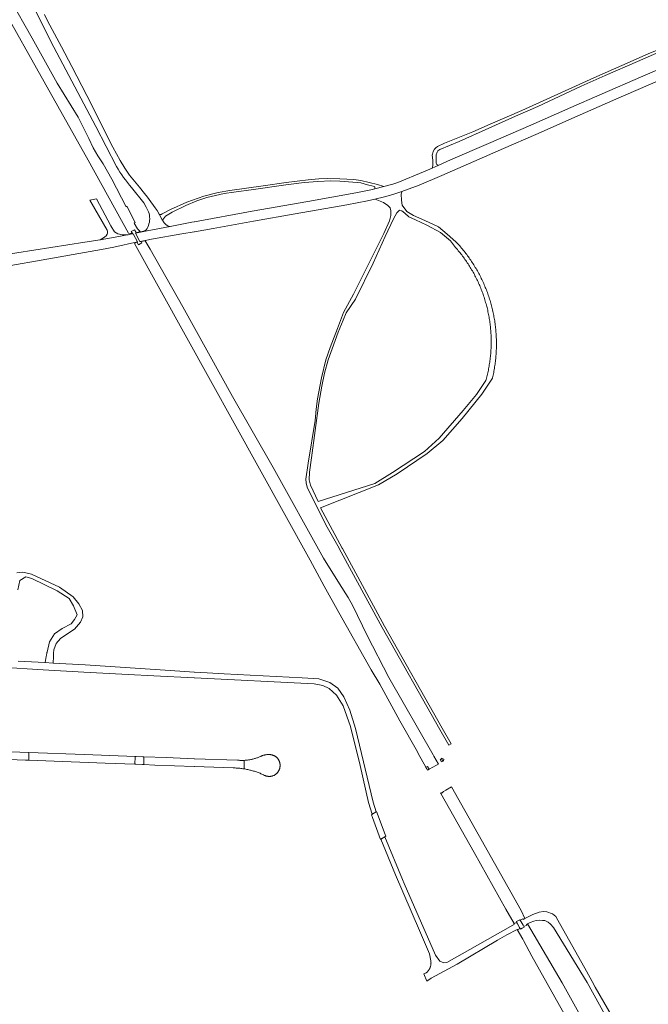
# Model space of a CAD drawing. Extents: x 148869 to 161638, y 453607 to 469810.
# Tile 77 of 256: x 155894 to 156276, y 460223 to 460821. Entities that reach past the tile are written whole.
import ezdxf

# ---------------------------------------------------------------- set-up
doc = ezdxf.new("R2010")
doc.units = 0
for name, color, linetype, lineweight in [('B-RO-VH-VERHARDING_ASFALT-GV', 251, 'CONTINUOUS', 18), ('B-RO-VH-VERHARDING_FUNDERING_ZAND-GV', 251, 'CONTINUOUS', 18), ('B-RO-VH-VERHARDING_GESLOTEN-GV', 251, 'CONTINUOUS', 18), ('B-RO-VH-VERHARDING_HALFVERHARDING-GV', 251, 'CONTINUOUS', 18), ('B-RO-VH-VERHARDING_STRAATBAKSTEEN-GV', 251, 'CONTINUOUS', 18)]:
    doc.layers.add(name, color=color, linetype=linetype, lineweight=lineweight)

msp = doc.modelspace()

# ---------------------------------------------------------------- linework, layer by layer
at = {"layer": 'B-RO-VH-VERHARDING_ASFALT-GV', "flags": 128}
for points in [[(155898.81, 460835.03), (155901.35, 460830.61), (155914.64, 460804.52), (155940.2, 460756.28), (155952.75, 460732.11)], [(155978.62, 460703.04), (155977.3, 460705.42), (155976.24, 460706.91), (155972.56, 460712.09), (155971.43, 460713.55), (155969.71, 460715.76), (155966.61, 460719.47), (155960.49, 460726.79), (155957.68, 460731), (155954.83, 460735.82), (155950.54, 460743.82), (155945.82, 460753.03), (155940.71, 460763.24), (155934.73, 460775.24), (155925.46, 460792.86), (155919.29, 460804.7), (155910.83, 460820.66), (155908.96, 460824.36)], [(156298.46, 460798.01), (156272.38, 460786.91), (156246.3, 460775.68), (156228.64, 460767.94), (156204.49, 460757.17), (156178.73, 460745.97), (156155.65, 460736.03), (156148.17, 460732.75), (156144.54, 460731.16), (156139.21, 460728.83), (156123.6, 460722.33), (156120.51, 460721.36), (156115.15, 460719.98), (156109.68, 460718.57), (156107.21, 460717.93), (156098.18, 460716.07), (156068.89, 460710.8), (156035.01, 460704.88), (156000.12, 460698.49), (156000, 460698.46), (155999.88, 460698.44), (155998.37, 460698.16), (155985.3, 460695.67), (155971.29, 460692.99), (155964.26, 460691.56), (155964.14, 460691.53), (155966.94, 460686.53), (155967.07, 460686.55), (155971.11, 460687.35), (155974.01, 460687.91), (155992.32, 460691.08), (155999.88, 460692.39), (156000, 460692.41), (156000.12, 460692.43), (156011.36, 460694.39), (156035.94, 460698.84), (156061.3, 460703.24), (156092.68, 460708.84), (156105.11, 460711.14), (156109.68, 460712.26), (156115.57, 460713.71), (156120.59, 460715.08), (156126.09, 460716.86), (156136.54, 460720.73), (156150.25, 460726.7), (156169.7, 460735.16), (156187.86, 460742.95), (156207.39, 460751.5), (156232.51, 460762.71), (156255.99, 460772.99), (156281.73, 460784.03)], [(155961.86, 460719.31), (155969.21, 460710.08), (155970.71, 460707.38), (155972.12, 460704.54)], [(155969.9, 460693.04), (155964.26, 460691.56), (155971.29, 460692.99), (155985.3, 460695.67), (155983.97, 460695.93), (155982.68, 460696.75), (155981.73, 460697.83), (155980.57, 460699.54), (155980.51, 460699.62), (155978.62, 460703.04)]]:
    msp.add_lwpolyline(points, dxfattribs=at)
at = {"layer": 'B-RO-VH-VERHARDING_ASFALT-GV'}
for points in [[(155952.75, 460732.11, 0.051416), (155961.86, 460719.31)], [(155972.12, 460704.54, -0.174554), (155972.09, 460696.2)], [(155972.09, 460696.2, -0.179984), (155969.9, 460693.04)]]:
    msp.add_lwpolyline(points, format="xyb", dxfattribs=at)
at = {"layer": 'B-RO-VH-VERHARDING_ASFALT-GV', "flags": 128}
for points in [[(155949.21, 460696.02), (155940.6, 460712.36), (155936.48, 460711.71), (155946.9, 460693.42), (155947.21, 460692.88), (155947.21, 460691.59), (155946.91, 460691.01), (155946.35, 460689.95), (155944.71, 460688.73), (155942.82, 460687.62), (155954.1, 460689.49), (155959.09, 460690.5), (155956.33, 460690.48), (155953.43, 460691.2), (155951.54, 460692.41)], [(155942.82, 460687.62), (155933.48, 460686.07), (155881.6, 460678.01), (155859.72, 460674.28), (155854.18, 460673.25), (155855.61, 460665.74), (155862.44, 460667.03), (155880.12, 460670.47), (155903.36, 460674.62), (155943.48, 460681.68), (155951.07, 460683.1), (155965.52, 460686.25), (155962.72, 460691.24), (155962.6, 460691.22), (155961.98, 460691.09), (155959.73, 460690.63), (155959.09, 460690.5), (155954.1, 460689.49)], [(156115.89, 460326.36), (156110.74, 460340.22), (156107.57, 460338.23), (156108.14, 460336.69), (156113.12, 460323.21), (156116.33, 460325.17)]]:
    msp.add_lwpolyline(points, close=True, dxfattribs=at)
at = {"layer": 'B-RO-VH-VERHARDING_FUNDERING_ZAND-GV', "flags": 128}
for points in [[(156288.72, 460805.71), (156275.79, 460800.44), (156259.66, 460793.49), (156242.8, 460786.02), (156216.47, 460774.05), (156199.04, 460766.05), (156179.66, 460757.74), (156169.28, 460753.22), (156151.88, 460746.34), (156147.79, 460744.27), (156146.63, 460743.49), (156145.85, 460742.53), (156145.08, 460741.19), (156144.6, 460739.64), (156144.52, 460738.87), (156144.82, 460735.94), (156144.89, 460733.94), (156144.89, 460732.54), (156144.54, 460731.16), (156148.17, 460732.75), (156147.34, 460733.37), (156146.94, 460734.14), (156146.84, 460735.78), (156146.87, 460738.07), (156146.94, 460739.25), (156147.44, 460740.74), (156147.97, 460741.67), (156149.06, 460742.33), (156160.97, 460747.34), (156178.86, 460755.46), (156195.03, 460762.59), (156208.77, 460768.56), (156235.03, 460780.89), (156249.68, 460787.46), (156269.19, 460795.93), (156282.21, 460801.63)], [(155892.78, 460474.99), (155894.02, 460480.63), (155897.61, 460482.84), (155901.28, 460481.76), (155916.71, 460474.38), (155923.85, 460469.72), (155926.46, 460465.14), (155928.77, 460459.72), (155927.2, 460456.78), (155925.21, 460454.28), (155919.66, 460451.46), (155915.04, 460448.24), (155911.88, 460443.35), (155910.45, 460436.99), (155910.41, 460436.8), (155910.33, 460436.37), (155910.09, 460435.14), (155909.94, 460434.4), (155909.24, 460430.8), (155909.21, 460430.68), (155914.23, 460430.4), (155914.24, 460430.52), (155914.37, 460434.11), (155914.4, 460434.87), (155914.44, 460436.08), (155914.46, 460436.49), (155914.53, 460438.41), (155915.92, 460442.22), (155918.73, 460445.4), (155923.14, 460448.31), (155927.14, 460450.93), (155930.85, 460455.19), (155932.18, 460458.55), (155932.06, 460462.27), (155929.87, 460466.49), (155926.31, 460470.73), (155917.97, 460476.6), (155901.04, 460484.38), (155895.73, 460485.65), (155892.16, 460485.15)]]:
    msp.add_lwpolyline(points, dxfattribs=at)
for points in [[(156088.41, 460724.68), (156081.06, 460724.86), (156075.71, 460724.65), (156069.16, 460724.07), (156055.83, 460722.29), (156041.85, 460720.33), (156021.48, 460717.47), (156014.38, 460716.26), (156005.64, 460714.04), (155995.47, 460710.36), (155985.5, 460705.96), (155980.45, 460703.23), (155979.77, 460702.98), (155978.86, 460702.98), (155978.62, 460703.04), (155980.51, 460699.62), (155980.57, 460699.54), (155982.49, 460701.9), (155986.51, 460704.39), (155994.83, 460708.47), (156001.52, 460711.3), (156007.48, 460713.26), (156018.04, 460715.6), (156023.9, 460716.49), (156035.97, 460718.06), (156055.5, 460720.94), (156066.7, 460722.29), (156074.91, 460723.01), (156082.85, 460723.31), (156088.44, 460723.07), (156098.84, 460722.43), (156101.21, 460722.06), (156105.09, 460721.01), (156108.72, 460720.12), (156109.2, 460719.97), (156109.63, 460719.71), (156109.68, 460718.57), (156115.15, 460719.98), (156111.26, 460721.15), (156101.07, 460723.64), (156096.92, 460724.24)], [(156126.06, 460716.73), (156126.09, 460716.86), (156120.59, 460715.08), (156115.57, 460713.71), (156109.68, 460712.26), (156109.81, 460712.21), (156114.82, 460710.12), (156117.45, 460708.48), (156118.88, 460706.97), (156119.35, 460705.06), (156119.33, 460702.25), (156118.55, 460699.17), (156115.06, 460691.37), (156106.97, 460675.22), (156096.73, 460654.54), (156090.66, 460643.41), (156086.86, 460633.59), (156082.56, 460622.08), (156079.81, 460614.68), (156077.14, 460603.76), (156074.86, 460591.03), (156073.95, 460584.58), (156073.32, 460577.79), (156069.05, 460551.93), (156067.77, 460542.17), (156067.97, 460540), (156068.43, 460537.34), (156079.95, 460514.39), (156087.91, 460500.12), (156087.98, 460500), (156114.02, 460452.09), (156149.2, 460390.09), (156154.68, 460380.5), (156156.07, 460381.29), (156150.59, 460390.88), (156115.42, 460452.86), (156089.96, 460500), (156089.89, 460500.12), (156076.71, 460524.76), (156111.86, 460538.63), (156123.19, 460545.37), (156141.52, 460557.78), (156151, 460565.58), (156162.75, 460578.97), (156174.67, 460593.83), (156181.08, 460603.43), (156181.13, 460603.64), (156181.32, 460604.47), (156181.5, 460605.3), (156181.68, 460606.13), (156181.85, 460606.96), (156182.01, 460607.8), (156182.16, 460608.63), (156182.3, 460609.47), (156182.44, 460610.31), (156182.57, 460611.15), (156182.69, 460611.99), (156182.8, 460612.83), (156182.9, 460613.68), (156183, 460614.52), (156183.09, 460615.37), (156183.17, 460616.21), (156183.24, 460617.06), (156183.31, 460617.91), (156183.36, 460618.76), (156183.41, 460619.6), (156183.45, 460620.45), (156183.49, 460621.3), (156183.51, 460622.15), (156183.53, 460623), (156183.54, 460623.85), (156183.54, 460624.7), (156183.53, 460625.55), (156183.52, 460626.4), (156183.49, 460627.25), (156183.46, 460628.1), (156183.42, 460628.95), (156183.38, 460629.8), (156183.32, 460630.65), (156183.26, 460631.49), (156183.19, 460632.34), (156183.11, 460633.19), (156183.02, 460634.03), (156182.93, 460634.88), (156182.82, 460635.72), (156182.71, 460636.56), (156182.59, 460637.41), (156182.47, 460638.25), (156182.33, 460639.09), (156182.19, 460639.92), (156182.04, 460640.76), (156181.88, 460641.59), (156181.72, 460642.43), (156181.54, 460643.26), (156181.36, 460644.09), (156181.17, 460644.92), (156180.97, 460645.75), (156180.77, 460646.57), (156180.56, 460647.39), (156180.33, 460648.22), (156180.11, 460649.03), (156179.87, 460649.85), (156179.63, 460650.66), (156179.38, 460651.48), (156179.12, 460652.29), (156178.85, 460653.09), (156178.58, 460653.9), (156178.3, 460654.7), (156178.01, 460655.5), (156177.71, 460656.3), (156177.4, 460657.09), (156177.09, 460657.88), (156176.77, 460658.67), (156176.45, 460659.45), (156176.11, 460660.23), (156175.77, 460661.01), (156175.42, 460661.79), (156175.07, 460662.56), (156174.7, 460663.33), (156174.33, 460664.09), (156173.96, 460664.86), (156173.57, 460665.61), (156173.18, 460666.37), (156172.78, 460667.12), (156172.38, 460667.87), (156171.96, 460668.61), (156171.54, 460669.35), (156171.12, 460670.08), (156170.68, 460670.81), (156170.24, 460671.54), (156169.8, 460672.26), (156169.34, 460672.98), (156168.88, 460673.7), (156168.41, 460674.41), (156167.94, 460675.11), (156167.46, 460675.81), (156166.97, 460676.51), (156166.48, 460677.2), (156165.98, 460677.89), (156165.47, 460678.57), (156164.96, 460679.25), (156164.44, 460679.92), (156163.91, 460680.59), (156163.38, 460681.25), (156162.84, 460681.91), (156162.3, 460682.56), (156161.74, 460683.21), (156161.19, 460683.85), (156160.62, 460684.49), (156160.06, 460685.12), (156159.48, 460685.74), (156158.9, 460686.37), (156153.69, 460691.06), (156148.28, 460695.37), (156140.08, 460699.2), (156133.12, 460702.32), (156129.06, 460704.69), (156126.19, 460708.54), (156125.75, 460711.67), (156125.74, 460715.22)], [(156123, 460703.96), (156124.68, 460705.48), (156126.11, 460705.12), (156127.85, 460703.65), (156130.33, 460701.51), (156134.26, 460699.6), (156141.3, 460696.51), (156149.64, 460691.91), (156155.66, 460687.02), (156158.73, 460682.83), (156159.28, 460682.2), (156159.82, 460681.57), (156160.35, 460680.93), (156160.88, 460680.29), (156161.41, 460679.64), (156161.92, 460678.99), (156162.43, 460678.33), (156162.94, 460677.67), (156163.43, 460677), (156163.92, 460676.33), (156164.41, 460675.66), (156164.89, 460674.97), (156165.36, 460674.29), (156165.82, 460673.6), (156166.28, 460672.9), (156166.73, 460672.2), (156167.18, 460671.5), (156167.61, 460670.79), (156168.05, 460670.08), (156168.47, 460669.36), (156168.89, 460668.65), (156169.3, 460667.92), (156169.7, 460667.19), (156170.1, 460666.46), (156170.49, 460665.73), (156170.87, 460664.99), (156171.24, 460664.24), (156171.61, 460663.5), (156171.97, 460662.75), (156172.33, 460661.99), (156172.67, 460661.24), (156173.01, 460660.48), (156173.34, 460659.72), (156173.67, 460658.95), (156173.98, 460658.18), (156174.29, 460657.41), (156174.6, 460656.63), (156174.89, 460655.85), (156175.18, 460655.07), (156175.46, 460654.29), (156175.73, 460653.5), (156175.99, 460652.71), (156176.25, 460651.92), (156176.5, 460651.13), (156176.74, 460650.33), (156176.98, 460649.53), (156177.2, 460648.73), (156177.42, 460647.93), (156177.63, 460647.12), (156177.83, 460646.32), (156178.03, 460645.51), (156178.22, 460644.7), (156178.4, 460643.88), (156178.57, 460643.07), (156178.73, 460642.25), (156178.89, 460641.44), (156179.04, 460640.62), (156179.18, 460639.8), (156179.31, 460638.98), (156179.43, 460638.15), (156179.55, 460637.33), (156179.66, 460636.51), (156179.76, 460635.68), (156179.85, 460634.85), (156179.94, 460634.02), (156180.02, 460633.2), (156180.08, 460632.37), (156180.15, 460631.54), (156180.2, 460630.71), (156180.24, 460629.88), (156180.28, 460629.04), (156180.31, 460628.21), (156180.33, 460627.38), (156180.34, 460626.55), (156180.35, 460625.72), (156180.35, 460624.88), (156180.34, 460624.05), (156180.32, 460623.22), (156180.29, 460622.39), (156180.26, 460621.56), (156180.21, 460620.72), (156180.16, 460619.9), (156180.1, 460619.07), (156180.04, 460618.23), (156179.96, 460617.41), (156179.88, 460616.58), (156179.79, 460615.75), (156179.69, 460614.92), (156179.58, 460614.1), (156179.47, 460613.28), (156179.35, 460612.45), (156179.21, 460611.63), (156179.08, 460610.81), (156178.93, 460609.99), (156178.78, 460609.17), (156178.61, 460608.36), (156178.45, 460607.54), (156178.27, 460606.73), (156178.08, 460605.92), (156177.89, 460605.11), (156177.69, 460604.3), (156177.48, 460603.49), (156177.26, 460602.69), (156177.07, 460602.01), (156171.44, 460593.64), (156163.22, 460583.9), (156148.82, 460567.08), (156139.87, 460559), (156120.43, 460546.14), (156109.72, 460539.56), (156075.13, 460528.65), (156070.46, 460538.51), (156069.71, 460541.71), (156069.96, 460546.43), (156071.19, 460555.1), (156075.62, 460588.24), (156077.41, 460598.72), (156079.06, 460606.47), (156081.23, 460614.65), (156083.65, 460621.3), (156087.46, 460631.49), (156090.39, 460638.66), (156092.14, 460643.09), (156097.92, 460651.52), (156108.69, 460673.4), (156115.99, 460689.53), (156121.05, 460700.26)]]:
    msp.add_lwpolyline(points, close=True, dxfattribs=at)
at = {"layer": 'B-RO-VH-VERHARDING_GESLOTEN-GV', "flags": 128}
for points in [[(155962.3, 460691.3), (155962.72, 460691.24), (155965.52, 460686.25), (155965.21, 460686.1), (155965.33, 460685.9), (155966.06, 460684.59), (155968.08, 460685.67), (155967.56, 460686.6), (155966.94, 460686.53), (155964.14, 460691.53), (155964.71, 460691.73), (155964.62, 460691.91), (155963.64, 460693.66), (155961.61, 460692.54)], [(156150.13, 460372.33), (156149.3, 460371.86), (156150.17, 460370.32), (156150.52, 460370.55), (156150.95, 460370.84)], [(156149.9, 460372.74), (156150.13, 460372.33), (156150.95, 460370.84), (156151.18, 460370.99), (156151.32, 460371.08), (156151.53, 460372.03)], [(156141.69, 460367.66), (156140.66, 460367.1), (156140.66, 460367.05), (156141.18, 460366.11), (156141.58, 460365.4), (156141.58, 460365.39), (156142.65, 460365.95)], [(156150.03, 460351.48), (156149.64, 460351.26), (156149.73, 460351.09), (156150.7, 460351.63), (156150.6, 460351.81)], [(156195.71, 460273.36), (156196.4, 460272.09), (156196.27, 460272.02), (156197.51, 460269.86), (156197.6, 460269.91), (156198.2, 460268.83), (156199.23, 460269.41), (156200.31, 460270), (156199.67, 460271.15), (156199.73, 460271.18), (156198.54, 460273.28), (156198.51, 460273.26), (156197.82, 460274.51)]]:
    msp.add_lwpolyline(points, close=True, dxfattribs=at)
at = {"layer": 'B-RO-VH-VERHARDING_HALFVERHARDING-GV', "flags": 128}
for points in [[(155882.54, 460829.99), (155908.64, 460783.54), (155935.39, 460735.92), (155959.89, 460691.59), (155962.3, 460691.3), (155961.61, 460692.54), (155963.64, 460693.66), (155964.62, 460691.91), (155964.71, 460691.73), (155967.14, 460692.54), (155967.13, 460692.55), (155965.37, 460694.12), (155963.43, 460697.62), (155964.03, 460697.96), (155958.93, 460707.89), (155958.53, 460707.66), (155949.78, 460724.41), (155944.63, 460733.65), (155941.34, 460738.59), (155938.54, 460743.46), (155935.93, 460749.14), (155929.44, 460762), (155916.61, 460782.68), (155901.47, 460810.1), (155887.76, 460834.06)], [(155882.3, 460427.84), (155908.05, 460426.36), (155932.85, 460424.93), (155959.85, 460423.4), (155975.26, 460422.61), (155999.88, 460421.49), (156000, 460421.49), (156072.72, 460417.78), (156078, 460416.77), (156081.98, 460414.89), (156086.33, 460410.9), (156090.35, 460404.36), (156094.79, 460391.91), (156100.64, 460368.12), (156105.8, 460345.64), (156108.07, 460338.54), (156110.36, 460339.99), (156108.68, 460345.91), (156097.91, 460390.76), (156094.36, 460401.8), (156090.71, 460409.83), (156087.11, 460415.16), (156082.27, 460418.69), (156075.54, 460420.81), (156065.56, 460421.49), (156018, 460423.87), (156007.73, 460424.49), (156000, 460424.97), (155999.88, 460424.97), (155985.23, 460425.93), (155933.68, 460429.3), (155914.23, 460430.4), (155909.21, 460430.68), (155892.87, 460431.59)], [(156264.58, 460196.99), (156243.48, 460233.55), (156241.65, 460237.04), (156238.2, 460243.23), (156220.89, 460274.2), (156219.59, 460276.5), (156217.5, 460277.99), (156214.24, 460279.31), (156212.1, 460279.47), (156209.58, 460279.16), (156205.67, 460277.73), (156201.63, 460275.57), (156200.88, 460275.17), (156199.76, 460274.56), (156199.5, 460275.05), (156198, 460274.23), (156198.54, 460273.28), (156199.73, 460271.18), (156200.21, 460270.32), (156201.94, 460271.21), (156201.72, 460271.61), (156202.47, 460271.98), (156204.05, 460272.76), (156206.32, 460273.62), (156207.57, 460274), (156209.87, 460274.21), (156211.44, 460274.11), (156212.07, 460274.08), (156212.98, 460273.94), (156213.29, 460273.89), (156214.15, 460273.44), (156214.87, 460273.06), (156216.44, 460271.79), (156218.11, 460269.78), (156238.75, 460236.38), (156256.83, 460203.3)], [(156284.86, 460124.68), (156266.33, 460158.79), (156223.4, 460236.06), (156202.47, 460271.98), (156201.72, 460271.61), (156201.94, 460271.21), (156200.21, 460270.32), (156199.73, 460271.18), (156199.67, 460271.15), (156200.31, 460270), (156199.23, 460269.41), (156198.2, 460268.83), (156197.6, 460269.91), (156197.51, 460269.86), (156197.63, 460269.66), (156197.92, 460269.15), (156196.34, 460268.31), (156196.07, 460268.65), (156196.05, 460268.64), (156199.49, 460262.63), (156199.95, 460261.91), (156205.1, 460252.26), (156263.81, 460147.62), (156294.65, 460091.88)]]:
    msp.add_lwpolyline(points, dxfattribs=at)
for points in [[(156142.65, 460365.95), (156147.12, 460368.31), (156148.23, 460369.04), (156145.51, 460373.81), (156144.99, 460374.72), (156118.23, 460421.62), (156105.03, 460447.12), (156096.24, 460465.25), (156093.5, 460470.23), (156088.25, 460478.45), (156078.52, 460494.09), (156047.86, 460549.21), (156023.24, 460592.45), (155992.99, 460646.75), (155973.19, 460681.81), (155970.07, 460686.9), (155967.56, 460686.6), (155968.08, 460685.67), (155966.06, 460684.59), (155965.33, 460685.9), (155965.21, 460686.1), (155965, 460686.01), (155963.64, 460685.37), (156070.33, 460493.01), (156078.78, 460477.15), (156087.86, 460461.13), (156107.41, 460426.22), (156112.69, 460417.6), (156124.92, 460395.41), (156135.49, 460376.41), (156136.05, 460375.38), (156140.66, 460367.1), (156141.69, 460367.66)], [(156196.4, 460272.09), (156195.71, 460273.36), (156197.82, 460274.51), (156198.51, 460273.26), (156198.54, 460273.28), (156198, 460274.23), (156199.5, 460275.05), (156199.76, 460274.56), (156200.88, 460275.17), (156198.53, 460280.07), (156156.14, 460355.16), (156152.76, 460353.13), (156151.33, 460352.32), (156150.7, 460351.87), (156150.6, 460351.81), (156150.7, 460351.63), (156149.73, 460351.09), (156170.02, 460315.34), (156189.32, 460280.92), (156194.24, 460272.1), (156195.77, 460272.9), (156196.27, 460272.02)], [(156115.81, 460324.85), (156113.35, 460323.35), (156122.12, 460301.85), (156136.84, 460268.04), (156142.83, 460253.84), (156143.69, 460249.44), (156143.73, 460249.09), (156143.76, 460248.73), (156143.77, 460248.38), (156143.76, 460248.02), (156143.74, 460247.66), (156143.7, 460247.31), (156143.65, 460246.96), (156143.58, 460246.61), (156143.49, 460246.27), (156143.39, 460245.92), (156143.27, 460245.59), (156143.14, 460245.26), (156143, 460244.93), (156142.84, 460244.61), (156142.66, 460244.3), (156142.48, 460244), (156142.27, 460243.71), (156142.06, 460243.42), (156141.83, 460243.15), (156141.59, 460242.89), (156141.34, 460242.63), (156141.08, 460242.39), (156140.81, 460242.17), (156139.51, 460241.53), (156141.22, 460237.24), (156143.88, 460238.89), (156159.71, 460247.59), (156184.1, 460262.05), (156189.85, 460265.22), (156196.05, 460268.64), (156196.07, 460268.65), (156196.34, 460268.31), (156197.92, 460269.15), (156197.63, 460269.66), (156197.51, 460269.86), (156196.27, 460272.02), (156195.77, 460272.9), (156194.24, 460272.1), (156194.07, 460272.01), (156194.27, 460271.67), (156193.87, 460271.45), (156193.51, 460271.25), (156187.35, 460267.84), (156153.41, 460248.47), (156151.51, 460248.23), (156149.1, 460249.28), (156146.58, 460253.05), (156127.53, 460296.48), (156126.55, 460298.85)]]:
    msp.add_lwpolyline(points, close=True, dxfattribs=at)
at = {"layer": 'B-RO-VH-VERHARDING_STRAATBAKSTEEN-GV', "flags": 128}
for points in [[(155899.46, 460371.42), (155899.46, 460376.11), (155893.91, 460376.33), (155854.86, 460377.78), (155822.82, 460379.04), (155817.57, 460379.25), (155817.56, 460379.12), (155817.37, 460374.67), (155817.36, 460374.55), (155846.44, 460373.4), (155897.35, 460371.5)], [(155899.46, 460376.11), (155899.46, 460371.42), (155945.75, 460369.67), (155963.76, 460368.94), (155963.77, 460369.06), (155963.97, 460373.53), (155963.97, 460373.65), (155933.16, 460374.81)], [(155969.38, 460373.45), (155968.74, 460373.47), (155964.63, 460373.63), (155963.97, 460373.65), (155963.97, 460373.53), (155963.77, 460369.06), (155963.76, 460368.94), (155964.4, 460368.91), (155968.54, 460368.74), (155969.19, 460368.72), (155969.19, 460368.84), (155969.38, 460373.33)], [(155982.82, 460372.95), (155969.38, 460373.45), (155969.38, 460373.33), (155969.19, 460368.84), (155969.19, 460368.72), (155975.89, 460368.44), (155999.88, 460367.58), (156000, 460367.58), (156023.55, 460366.72), (156024.11, 460366.71), (156024.71, 460366.69), (156025.31, 460366.66), (156025.91, 460366.62), (156026.51, 460366.58), (156027.11, 460366.53), (156027.7, 460366.47), (156028.3, 460366.41), (156028.89, 460366.33), (156029.49, 460366.25), (156030.08, 460366.16), (156030.3, 460366.12), (156030.3, 460371.32), (156030.01, 460371.3), (156029.53, 460371.29), (156029.06, 460371.28), (156028.59, 460371.28), (156028.11, 460371.29), (156027.64, 460371.31), (156027.17, 460371.34), (156026.7, 460371.37), (156026.23, 460371.41), (156000, 460372.3), (155999.88, 460372.3)], [(156045.44, 460374.84), (156045.19, 460374.85), (156044.93, 460374.85), (156044.68, 460374.84), (156044.42, 460374.82), (156044.28, 460374.81), (156043.98, 460374.78), (156043.69, 460374.74), (156043.39, 460374.7), (156043.1, 460374.65), (156042.81, 460374.59), (156042.53, 460374.52), (156042.24, 460374.45), (156041.96, 460374.37), (156041.67, 460374.28), (156041.39, 460374.18), (156041.12, 460374.07), (156040.85, 460373.96), (156040.58, 460373.84), (156040.31, 460373.71), (156040.22, 460373.67), (156040.09, 460373.61), (156039.65, 460373.43), (156039.21, 460373.25), (156038.77, 460373.08), (156038.33, 460372.91), (156037.88, 460372.76), (156037.43, 460372.61), (156036.98, 460372.47), (156036.53, 460372.34), (156036.07, 460372.21), (156035.61, 460372.09), (156035.15, 460371.99), (156034.69, 460371.88), (156034.23, 460371.79), (156033.76, 460371.71), (156033.3, 460371.63), (156032.83, 460371.56), (156032.36, 460371.49), (156031.89, 460371.44), (156031.42, 460371.39), (156030.95, 460371.35), (156030.48, 460371.32), (156030.3, 460371.32), (156030.3, 460366.12), (156030.67, 460366.06), (156031.26, 460365.95), (156031.85, 460365.84), (156032.44, 460365.72), (156033.02, 460365.59), (156033.61, 460365.45), (156034.19, 460365.3), (156034.77, 460365.15), (156035.35, 460364.99), (156035.92, 460364.82), (156036.5, 460364.65), (156037.07, 460364.46), (156037.64, 460364.27), (156038.2, 460364.07), (156038.76, 460363.86), (156039.32, 460363.65), (156039.88, 460363.43), (156040.44, 460363.2), (156040.99, 460362.96), (156041.54, 460362.72), (156042.08, 460362.47), (156042.62, 460362.21), (156042.83, 460362.11), (156043.04, 460362.02), (156043.26, 460361.94), (156043.47, 460361.87), (156043.69, 460361.8), (156043.92, 460361.74), (156044.14, 460361.69), (156044.37, 460361.65), (156044.59, 460361.61), (156044.82, 460361.58), (156045.05, 460361.56), (156045.28, 460361.55), (156045.51, 460361.55), (156045.74, 460361.55), (156045.97, 460361.56), (156046.2, 460361.58), (156046.43, 460361.61), (156046.65, 460361.65), (156046.88, 460361.69), (156047.1, 460361.74), (156047.33, 460361.8), (156047.55, 460361.87), (156047.76, 460361.94), (156047.98, 460362.03), (156048.19, 460362.12), (156048.4, 460362.21), (156048.6, 460362.32), (156048.8, 460362.43), (156049, 460362.55), (156049.18, 460362.67), (156049.37, 460362.8), (156049.56, 460362.95), (156049.73, 460363.1), (156049.91, 460363.26), (156050.08, 460363.42), (156050.24, 460363.59), (156050.39, 460363.76), (156050.54, 460363.94), (156050.69, 460364.12), (156050.83, 460364.31), (156050.96, 460364.51), (156051.08, 460364.71), (156051.2, 460364.91), (156051.31, 460365.11), (156051.41, 460365.32), (156051.51, 460365.53), (156051.6, 460365.75), (156051.68, 460365.97), (156051.75, 460366.19), (156051.82, 460366.42), (156051.88, 460366.64), (156051.93, 460366.87), (156051.97, 460367.1), (156052.01, 460367.33), (156052.03, 460367.56), (156052.05, 460367.8), (156052.06, 460368.03), (156052.07, 460368.26), (156052.06, 460368.5), (156052.06, 460368.53), (156052.05, 460368.76), (156052.02, 460369), (156051.99, 460369.23), (156051.95, 460369.46), (156051.91, 460369.69), (156051.85, 460369.91), (156051.79, 460370.14), (156051.72, 460370.36), (156051.64, 460370.58), (156051.56, 460370.8), (156051.47, 460371.02), (156051.37, 460371.23), (156051.26, 460371.44), (156051.15, 460371.64), (156051.03, 460371.84), (156050.9, 460372.04), (156050.77, 460372.23), (156050.63, 460372.42), (156050.48, 460372.6), (156050.33, 460372.78), (156050.17, 460372.95), (156050.01, 460373.11), (156049.83, 460373.27), (156049.66, 460373.43), (156049.52, 460373.54), (156049.31, 460373.68), (156049.09, 460373.8), (156048.86, 460373.93), (156048.64, 460374.04), (156048.4, 460374.15), (156048.17, 460374.25), (156047.93, 460374.34), (156047.69, 460374.43), (156047.45, 460374.5), (156047.2, 460374.57), (156046.96, 460374.64), (156046.71, 460374.69), (156046.46, 460374.74), (156046.2, 460374.78), (156045.95, 460374.8), (156045.7, 460374.83)]]:
    msp.add_lwpolyline(points, close=True, dxfattribs=at)

doc.saveas('drawing.dxf')
